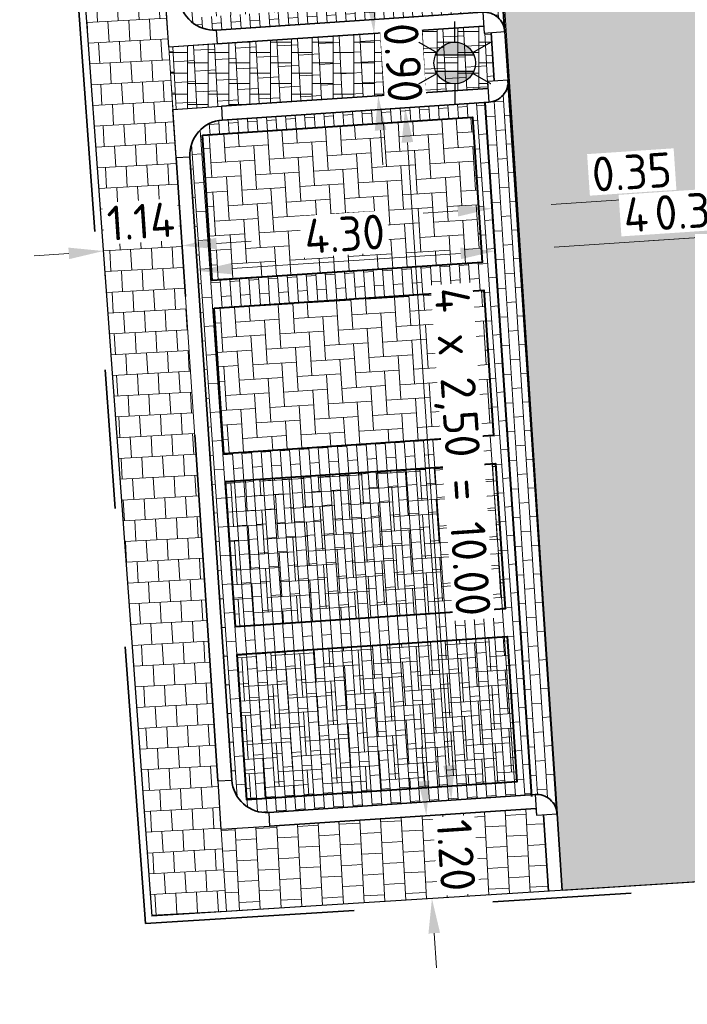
# Model space of a CAD drawing. Header units: metres. Extents: x 162305 to 163132, y 502542 to 502928.
# Tile 11 of 222: x 162444 to 162453, y 502603 to 502618. Entities that reach past the tile are written whole.
import ezdxf
from ezdxf.enums import TextEntityAlignment as Align

# ---------------------------------------------------------------- set-up
doc = ezdxf.new("R2010")
doc.units = ezdxf.units.M
doc.linetypes.add('VH-OPSLUITBAND-SO', pattern=[10, 4, -2, 2, -2])
doc.linetypes.add('VH-TROTTOIRBAND-SO', pattern=[15, 5, -2, 2, -2, 2, -2])
for name, color, linetype, lineweight, true_color in [('B-WE-OV-LICHTMAST-S-200', 190, 'Continuous', 18, 0x7f00ff), ('N-BH-VH-VERHARDING_BETONSTRAATSTEEN-Matje', 253, 'Continuous', 13, 0x828282), ('N-BH-VH-VERHARDING_TEGEL-Grijs', 253, 'Continuous', 13, 0x828282), ('N-WE-OV-LICHTMAST-S-200', 190, 'Continuous', 25, 0x7f00ff), ('N-WE-VH-GOOT_BSS-G', 5, 'Continuous', 35, 0x0000ff), ('N-WE-VH-KANTOPSLUITING_OPSLUITBAND_100X200-G', 150, 'VH-OPSLUITBAND-SO', 35, 0x007fff), ('N-WE-VH-KANTOPSLUITING_TROTTOIRBAND_180X200-G', 6, 'VH-TROTTOIRBAND-SO', 35, 0xff00ff), ('N01-WE-VH-OPENVERHARDING_BETONSTRAATSTEEN-A', 32, 'Continuous', 18, 0xbd5e00)]:
    doc.layers.add(name, color=color, linetype=linetype, lineweight=lineweight, true_color=true_color)
for name, color, linetype, lineweight in [('N-BH-VH-MATERIAALGRENS-G', 7, 'Continuous', 40), ('N-WB-BANDEN-VOORKANTBAND', 2, 'Continuous', 30), ('N-WE-GR-GRAS-A-200', 62, 'Continuous', 18), ('N-WE-VH-KANTOPSLUITING_VOORKANTBAND-G', 50, 'Continuous', 35), ('N-WE-VH-OPENVERHARDING_BETONSTRAATSTEEN-A', 92, 'Continuous', 18), ('N-WE-VH-OPENVERHARDING_TEGEL-A', 92, 'Continuous', 18), ('NW-HOEKELEMENT PARKEERPLAATS', 2, 'Continuous', 30), ('X-XX-AL-M', 7, 'Continuous', 18)]:
    doc.layers.add(name, color=color, linetype=linetype, lineweight=lineweight)
doc.layers.add('X-XX-AL-HULPLIJN 01-G', color=1, linetype='Continuous', lineweight=18, true_color=0xff0000, plot=False)
doc.styles.add('NLCS-ISO', font='NLCS-ISO.ttf')
doc.styles.add('NLCS-ISO-M200-T25', font='NLCS-ISO.ttf', dxfattribs={"height": 0.5})
doc.dimstyles.new('NLCS-M200-T25-PIJL_L2_H2', dxfattribs={"dimscale": 0.2, "dimtxt": 2.5, "dimasz": 2.5, "dimexe": 2, "dimexo": 2, "dimgap": 0.7, "dimtad": 1, "dimzin": 0, "dimdsep": 46, "dimtxsty": 'NLCS-ISO-M200-T25', "dimcen": 0, "dimdle": 2, "dimclrd": 256, "dimclre": 256, "dimclrt": 256, "dimazin": 0, "dimtfac": 1, "dimtdec": 3, "dimtofl": 0, "dimtmove": 0, "dimatfit": 3, "dimfxl": 2, "dimfxlon": 1, "dimtfillclr": 256, "dimtolj": 1, "dimtzin": 0, "dimlwd": -1, "dimlwe": -1, "dimarcsym": 0})
pattern_1 = [(3.03605687, (0, 0), (0.29163426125, 0.165678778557), [0.3, -0.3]), (93.03605687, (0, 0), (-0.29957892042, -0.01588931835), [])]
pattern_2 = [(184, (0, 0), (-0.39855192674, -0.23537493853), [0.138, -0.138]), (274, (0, 0), (0.137663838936, 0.009626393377), [])]

# ---------------------------------------------------------------- blocks, each defined once
blk = doc.blocks.new('*D103')
at = {"layer": 'X-XX-AL-M', "transparency": 16777216}
for p, q in [((162448.659, 502617.923), (162448.625, 502618.422)), ((162448.692, 502617.424), (162448.293, 502617.398)), ((162448.809, 502616.53), (162448.353, 502616.5)), ((162448.786, 502616.028), (162448.819, 502615.529))]:
    blk.add_line(p, q, dxfattribs=at)
for points in [[(162448.742, 502617.929), (162448.576, 502617.918), (162448.692, 502617.424)], [(162448.869, 502616.033), (162448.702, 502616.022), (162448.752, 502616.526)]]:
    blk.add_solid(points, dxfattribs=at)
at = {"layer": 'X-XX-AL-M', "transparency": 16777216, "insert": (162449.111, 502617.001), "char_height": 0.5, "attachment_point": 5, "rotation": 273.8267, "style": 'NLCS-ISO-M200-T25', "bg_fill": 3, "box_fill_scale": 1.1, "bg_fill_color": 256, "bg_fill_true_color": 13158600, "bg_fill_transparency": 0}
blk.add_mtext('\\A1;0.90', dxfattribs=at)
at = {"layer": 'Defpoints', "color": 0, "transparency": 16777216}
for p in [(162448.839, 502617.434), (162448.752, 502616.526), (162449.208, 502616.557)]:
    blk.add_point(p, dxfattribs=at)
blk = doc.blocks.new('*D104')
at = {"layer": 'Defpoints', "color": 0, "transparency": 16777216}
for p in [(162449.14, 502616.352), (162449.763, 502606.371), (162449.807, 502606.374)]:
    blk.add_point(p, dxfattribs=at)
at = {"layer": 'X-XX-AL-M', "transparency": 16777216}
for p, q in [((162449.14, 502616.352), (162448.74, 502616.325)), ((162449.173, 502615.853), (162449.774, 502606.873)), ((162449.807, 502606.374), (162450.206, 502606.401))]:
    blk.add_line(p, q, dxfattribs=at)
for points in [[(162449.256, 502615.859), (162449.09, 502615.847), (162449.14, 502616.352)], [(162449.857, 502606.879), (162449.69, 502606.868), (162449.807, 502606.374)]]:
    blk.add_solid(points, dxfattribs=at)
at = {"layer": 'X-XX-AL-M', "transparency": 16777216, "insert": (162449.912, 502611.392), "char_height": 0.5, "attachment_point": 5, "rotation": 273.8267, "style": 'NLCS-ISO-M200-T25', "bg_fill": 3, "box_fill_scale": 1.1, "bg_fill_color": 256, "bg_fill_true_color": 13158600, "bg_fill_transparency": 0}
blk.add_mtext('\\A1;4 x 2,50 = 10.00', dxfattribs=at)
blk = doc.blocks.new('*D105')
at = {"layer": 'Defpoints', "color": 0, "transparency": 16777216}
for p in [(162449.282, 502606.139), (162449.446, 502606.15), (162449.391, 502604.946)]:
    blk.add_point(p, dxfattribs=at)
at = {"layer": 'X-XX-AL-M', "transparency": 16777216}
for p, q in [((162449.413, 502606.649), (162449.38, 502607.147)), ((162449.446, 502606.15), (162449.845, 502606.176)), ((162449.526, 502604.955), (162449.925, 502604.982)), ((162449.56, 502604.456), (162449.593, 502603.957))]:
    blk.add_line(p, q, dxfattribs=at)
for points in [[(162449.496, 502606.654), (162449.33, 502606.643), (162449.446, 502606.15)], [(162449.643, 502604.462), (162449.476, 502604.45), (162449.526, 502604.955)]]:
    blk.add_solid(points, dxfattribs=at)
at = {"layer": 'X-XX-AL-M', "transparency": 16777216, "insert": (162449.875, 502605.578), "char_height": 0.5, "attachment_point": 5, "rotation": 273.8267, "style": 'NLCS-ISO-M200-T25', "bg_fill": 3, "box_fill_scale": 1.1, "bg_fill_color": 256, "bg_fill_true_color": 13158600, "bg_fill_transparency": 0}
blk.add_mtext('\\A1;1.20', dxfattribs=at)
blk = doc.blocks.new('*D106')
at = {"layer": 'Defpoints', "color": 0, "transparency": 16777216}
for p in [(162450.439, 502614.288), (162446.148, 502614.001), (162446.161, 502613.808)]:
    blk.add_point(p, dxfattribs=at)
at = {"layer": 'X-XX-AL-M', "transparency": 16777216}
for p, q in [((162450.439, 502614.288), (162450.412, 502614.687)), ((162446.148, 502614.001), (162446.122, 502614.4)), ((162449.94, 502614.254), (162446.647, 502614.034))]:
    blk.add_line(p, q, dxfattribs=at)
for points in [[(162449.934, 502614.338), (162449.945, 502614.171), (162450.439, 502614.288)], [(162446.642, 502614.117), (162446.653, 502613.951), (162446.148, 502614.001)]]:
    blk.add_solid(points, dxfattribs=at)
at = {"layer": 'X-XX-AL-M', "transparency": 16777216, "insert": (162448.267, 502614.533), "char_height": 0.5, "attachment_point": 5, "rotation": 3.8267, "style": 'NLCS-ISO-M200-T25', "bg_fill": 3, "box_fill_scale": 1.1, "bg_fill_color": 256, "bg_fill_true_color": 13158600, "bg_fill_transparency": 0}
blk.add_mtext('\\A1;4.30', dxfattribs=at)
blk = doc.blocks.new('*D107')
at = {"layer": 'Defpoints', "color": 0, "transparency": 16777216}
for p in [(162450.747, 502614.925), (162450.747, 502614.925), (162450.416, 502614.622)]:
    blk.add_point(p, dxfattribs=at)
at = {"layer": 'X-XX-AL-M', "transparency": 16777216}
for p, q in [((162450.398, 502614.902), (162450.371, 502615.301)), ((162450.747, 502614.925), (162450.72, 502615.325)), ((162451.246, 502614.959), (162453.122, 502615.084)), ((162449.899, 502614.869), (162449.4, 502614.835))]:
    blk.add_line(p, q, dxfattribs=at)
for points in [[(162449.893, 502614.952), (162449.904, 502614.786), (162450.398, 502614.902)], [(162451.24, 502615.042), (162451.251, 502614.876), (162450.747, 502614.925)]]:
    blk.add_solid(points, dxfattribs=at)
at = {"layer": 'X-XX-AL-M', "transparency": 16777216, "insert": (162452.407, 502615.427), "char_height": 0.5, "attachment_point": 5, "rotation": 3.8267, "style": 'NLCS-ISO-M200-T25', "bg_fill": 3, "box_fill_scale": 1.1, "bg_fill_color": 256, "bg_fill_true_color": 13158600, "bg_fill_transparency": 0}
blk.add_mtext('\\A1;0.35', dxfattribs=at)
blk = doc.blocks.new('*D108')
at = {"layer": 'Defpoints', "color": 0, "transparency": 16777216}
for p in [(162455.031, 502614.431), (162450.788, 502614.31), (162450.797, 502614.182)]:
    blk.add_point(p, dxfattribs=at)
at = {"layer": 'X-XX-AL-M', "transparency": 16777216}
for p, q in [((162455.02, 502614.593), (162454.993, 502614.992)), ((162450.788, 502614.31), (162450.761, 502614.709)), ((162454.521, 502614.56), (162451.287, 502614.343))]:
    blk.add_line(p, q, dxfattribs=at)
for points in [[(162454.515, 502614.643), (162454.527, 502614.476), (162455.02, 502614.593)], [(162451.281, 502614.426), (162451.292, 502614.26), (162450.788, 502614.31)]]:
    blk.add_solid(points, dxfattribs=at)
at = {"layer": 'X-XX-AL-M', "transparency": 16777216, "insert": (162452.878, 502614.841), "char_height": 0.5, "attachment_point": 5, "rotation": 3.8267, "style": 'NLCS-ISO-M200-T25', "bg_fill": 3, "box_fill_scale": 1.1, "bg_fill_color": 256, "bg_fill_true_color": 13158600, "bg_fill_transparency": 0}
blk.add_mtext('\\A1;4.24', dxfattribs=at)
blk = doc.blocks.new('*D109')
at = {"layer": 'Defpoints', "color": 0, "transparency": 16777216}
for p in [(162455.342, 502615.053), (162454.993, 502615.034), (162455.022, 502614.593)]:
    blk.add_point(p, dxfattribs=at)
at = {"layer": 'X-XX-AL-M', "transparency": 16777216}
for p, q in [((162455.02, 502614.635), (162455.049, 502614.194)), ((162455.369, 502614.654), (162455.398, 502614.218)), ((162455.87, 502614.65), (162456.369, 502614.683)), ((162454.523, 502614.56), (162452.648, 502614.434))]:
    blk.add_line(p, q, dxfattribs=at)
for points in [[(162454.518, 502614.643), (162454.529, 502614.477), (162455.022, 502614.593)], [(162455.865, 502614.733), (162455.876, 502614.567), (162455.372, 502614.617)]]:
    blk.add_solid(points, dxfattribs=at)
at = {"layer": 'X-XX-AL-M', "transparency": 16777216, "insert": (162453.31, 502614.87), "char_height": 0.5, "attachment_point": 5, "rotation": 3.8267, "style": 'NLCS-ISO-M200-T25', "bg_fill": 3, "box_fill_scale": 1.1, "bg_fill_color": 256, "bg_fill_true_color": 13158600, "bg_fill_transparency": 0}
blk.add_mtext('\\A1;0.35', dxfattribs=at)
blk = doc.blocks.new('*D111')
at = {"layer": 'Defpoints', "color": 0, "transparency": 16777216}
blk.add_point((162444.789, 502614.288), dxfattribs=at)
at = {"layer": 'X-XX-AL-M', "transparency": 16777216}
for p, q in [((162445.924, 502614.364), (162445.897, 502614.763)), ((162446.422, 502614.397), (162446.921, 502614.43)), ((162444.29, 502614.254), (162443.791, 502614.221)), ((162444.789, 502614.288), (162444.816, 502613.889))]:
    blk.add_line(p, q, dxfattribs=at)
for points in [[(162446.417, 502614.48), (162446.428, 502614.314), (162445.924, 502614.364)], [(162444.285, 502614.337), (162444.296, 502614.171), (162444.789, 502614.288)]]:
    blk.add_solid(points, dxfattribs=at)
at = {"layer": 'X-XX-AL-M', "transparency": 16777216, "insert": (162445.33, 502614.715), "char_height": 0.5, "attachment_point": 5, "rotation": 3.8267, "style": 'NLCS-ISO-M200-T25', "bg_fill": 3, "box_fill_scale": 1.1, "bg_fill_color": 256, "bg_fill_true_color": 13158600, "bg_fill_transparency": 0}
blk.add_mtext('\\A1;1.14', dxfattribs=at)
at = {"layer": 'Defpoints', "color": 0, "transparency": 16777216}
for p in [(162444.787, 502614.325), (162445.926, 502614.333)]:
    blk.add_point(p, dxfattribs=at)
blk = doc.blocks.new('B-SOV-LICHTMAST-SO')
for p, q in [((0, 1.5), (0, 3)), ((-1.299, 0.75), (-2.598, 1.5)), ((1.299, 0.75), (2.598, 1.5)), ((-1.299, -0.75), (-2.598, -1.5)), ((1.299, -0.75), (2.598, -1.5)), ((0, -1.5), (0, -3))]:
    blk.add_line(p, q)
at = {"flags": 128}
for points in [[(-1.378, 0.593), (1.378, 0.593)], [(-1.378, -0.593), (1.378, -0.593)]]:
    blk.add_lwpolyline(points, dxfattribs=at)
blk.add_circle((0, 0), 1.5)
at = {"style": 'NLCS-ISO'}
blk.add_attdef('TYPE', text='', height=1.8, dxfattribs=at).set_placement((0, 3), align=Align.BOTTOM_CENTER)
blk = doc.blocks.new('SOV-LICHTMAST-SO')
h = blk.add_hatch(color=256)
h.paths.add_polyline_path([(1.378, 0.593, 0.658505), (-1.378, 0.593)])
h.paths.add_polyline_path([(-1.378, -0.593, 0.658505), (1.378, -0.593)])
at = {"flags": 128}
for points in [[(0, 1.5), (0, 3)], [(-2.598, 1.5), (-1.299, 0.75)], [(1.299, 0.75), (2.598, 1.5)], [(-1.378, 0.593), (1.378, 0.593)], [(-1.378, -0.593), (1.378, -0.593)], [(-2.598, -1.5), (-1.299, -0.75)], [(2.598, -1.5), (1.299, -0.75)], [(0, -1.5), (0, -3)]]:
    blk.add_lwpolyline(points, dxfattribs=at)
blk.add_circle((0, 0), 1.5)
at = {"style": 'NLCS-ISO'}
blk.add_attdef('TYPE', text='', height=1.8, dxfattribs=at).set_placement((0, 3), align=Align.BOTTOM_CENTER)

msp = doc.modelspace()

# ---------------------------------------------------------------- hatches: boundary and pattern name
at = {"layer": 'N-WE-GR-GRAS-A-200'}
h = msp.add_hatch(dxfattribs=at)
h.set_pattern_fill('AGR-GRAS_02-SO', color=256, scale=0.2, style=0, pattern_type=2)
h.set_pattern_definition([(0, (0, 0), (2, 2), [0.5, -1.5]), (0, (1.1, 1.2), (2, 2), [0.5, -1.5]), (90, (0.2, 0.7), (-2, 2), [0.5, -1.5]), (90, (1, 1.4), (-2, 2), [0.5, -1.5]), (45, (0.4, 1.4), (0, 2), [0.5, -2.328427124]), (135, (1.1, 0), (-2, 0), [0.5, -2.328427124]), (26.5650512, (0.5, 0.6), (2, 8e-10), [0.5, -3.972135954]), (26.5650512, (1.4, 1.6), (2, 8e-10), [0.5, -3.972135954]), (63.43494882, (1.4, 0), (1e-10, 2), [0.5, -3.972135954]), (63.43494882, (0.5, 0.9), (1e-10, 2), [0.5, -3.972135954]), (63.43494882, (1.2, 0.4), (1e-10, 2), [0.5, -3.972135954]), (116.5650512, (0, 1.1), (-8e-10, 2), [0.5, -3.972135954]), (153.43494882, (0.4, 0.3), (-2, 1e-10), [0.5, -3.972135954])])
h.paths.add_polyline_path([(162421.517, 502819.726), (162435.034, 502820.576), (162435.169, 502820.432), (162435.343, 502820.275), (162435.553, 502820.121), (162435.897, 502819.944), (162436.228, 502819.841), (162436.649, 502819.789), (162442.014, 502820.095), (162442.181, 502820.21), (162442.325, 502817.953), (162445.008, 502818.123), (162446.244, 502817.251), (162443.192, 502817.061), (162443.511, 502811.925), (162442.505, 502811.858), (162442.17, 502817.226), (162424.634, 502816.13), (162424.643, 502815.982), (162424.967, 502810.771), (162422.081, 502810.59)])
edge = h.paths.add_edge_path(flags=16)
edge.add_ellipse((162362.043, 502852.57), major_axis=(-0.0024, 0.0374), ratio=0.999228, start_angle=0, end_angle=360, ccw=False)
edge = h.paths.add_edge_path(flags=16)
edge.add_ellipse((162362.585, 502843.074), major_axis=(-0.0024, 0.0374), ratio=0.999228, start_angle=0, end_angle=360, ccw=False)
edge = h.paths.add_edge_path(flags=16)
edge.add_ellipse((162361.375, 502862.47), major_axis=(-0.0024, 0.0374), ratio=0.999228, start_angle=0, end_angle=360, ccw=False)
h.paths.add_polyline_path([(162362.219, 502859.55), (162362.319, 502859.557), (162363.515, 502840.078), (162363.415, 502840.072), (162363.443, 502839.623), (162363.543, 502839.629), (162363.629, 502838.217), (162362.822, 502838.159), (162362.786, 502838.484), (162362.788, 502838.484), (162362.758, 502838.774), (162362.163, 502845.491), (162360.898, 502866.676), (162361.878, 502866.739), (162362.291, 502860.006), (162362.191, 502860)])
h.paths.add_polyline_path([(162370.36, 502859.13), (162370.182, 502861.923), (162370.463, 502861.92), (162370.486, 502861.402), (162370.779, 502861.415), (162370.814, 502860.896), (162371.337, 502860.935), (162371.387, 502859.961), (162371.777, 502859.979), (162371.78, 502859.223)])
edge = h.paths.add_edge_path(flags=16)
edge.add_ellipse((162389.544, 502924.307), major_axis=(-0.0024, 0.0375), ratio=0.999228, start_angle=0, end_angle=360, ccw=False)
edge = h.paths.add_edge_path(flags=16)
edge.add_ellipse((162379.964, 502923.711), major_axis=(-0.0024, 0.0375), ratio=0.999228, start_angle=0, end_angle=360, ccw=False)
h.paths.add_polyline_path([(162371.042, 502923.041), (162371.029, 502923.547), (162371.022, 502923.655), (162398.112, 502925.305), (162398.145, 502924.764)])
edge = h.paths.add_edge_path(flags=16)
edge.add_ellipse((162472.361, 502871.473), major_axis=(-0.0024, 0.0375), ratio=0.999228, start_angle=0, end_angle=360, ccw=False)
edge = h.paths.add_edge_path(flags=16)
edge.add_ellipse((162472.286, 502872.403), major_axis=(-0.0024, 0.0375), ratio=0.999228, start_angle=0, end_angle=360, ccw=False)
edge = h.paths.add_edge_path(flags=16)
edge.add_ellipse((162481.311, 502872.974), major_axis=(-0.0024, 0.0375), ratio=0.999228, start_angle=0, end_angle=360, ccw=False)
edge = h.paths.add_edge_path(flags=16)
edge.add_ellipse((162481.4, 502872.078), major_axis=(-0.0024, 0.0375), ratio=0.999228, start_angle=0, end_angle=360, ccw=False)
edge = h.paths.add_edge_path(flags=16)
edge.add_ellipse((162491.481, 502873.637), major_axis=(-0.0024, 0.0375), ratio=0.999228, start_angle=0, end_angle=360, ccw=False)
edge = h.paths.add_edge_path()
edge.add_line((162491.614, 502871.718), (162490.496, 502871.657))
edge.add_line((162490.496, 502871.657), (162490.491, 502871.77))
edge.add_line((162490.491, 502871.77), (162478.157, 502870.992))
edge.add_line((162478.157, 502870.992), (162470.974, 502870.605))
edge.add_line((162470.974, 502870.605), (162470.856, 502872.5))
edge.add_line((162470.856, 502872.5), (162485.627, 502873.415))
edge.add_line((162485.627, 502873.415), (162493.227, 502873.874))
edge.add_line((162493.227, 502873.874), (162492.846, 502880.392))
edge.add_line((162492.846, 502880.392), (162493.987, 502880.465))
edge.add_line((162493.987, 502880.465), (162494.519, 502871.874))
edge.add_line((162494.519, 502871.874), (162491.646, 502871.719))
edge.add_ellipse((162491.628, 502871.752), major_axis=(-0.0024, 0.0375), ratio=0.999228, start_angle=204.2611, end_angle=514.6215)
h.paths.add_polyline_path([(162503.076, 502855.443), (162503.175, 502855.449), (162503.182, 502855.349), (162507.723, 502855.63), (162508.325, 502845.898), (162508.826, 502845.929), (162509.922, 502845.996), (162508.48, 502869.305), (162502.561, 502868.939), (162502.362, 502868.295), (162502.373, 502866.891)])
h.paths.add_polyline_path([(162538.734, 502870.453), (162538.737, 502870.459), (162538.743, 502870.478), (162538.747, 502870.497), (162538.75, 502870.516), (162538.751, 502870.535), (162538.75, 502870.553), (162538.747, 502870.572), (162538.743, 502870.591), (162538.737, 502870.611), (162538.729, 502870.629), (162538.722, 502870.641), (162538.703, 502870.938), (162537.951, 502870.89), (162537.968, 502870.619), (162537.965, 502870.611), (162537.958, 502870.591), (162537.954, 502870.572), (162537.952, 502870.553), (162537.951, 502870.535), (162537.952, 502870.516), (162537.954, 502870.497), (162537.958, 502870.478), (162537.965, 502870.459), (162537.973, 502870.44), (162537.98, 502870.426), (162537.999, 502870.138), (162538.751, 502870.186)], flags=16)
edge = h.paths.add_edge_path(flags=16)
edge.add_ellipse((162531.906, 502869.982), major_axis=(-0.25, 0), ratio=1, start_angle=-146.5113, end_angle=206.759, ccw=False)
edge.add_line((162532.115, 502870.12), (162532.13, 502870.095))
edge = h.paths.add_edge_path(flags=16)
edge.add_ellipse((162511.919, 502869.277), major_axis=(-0.0024, 0.0375), ratio=0.999228, start_angle=0, end_angle=360, ccw=False)
edge = h.paths.add_edge_path(flags=16)
edge.add_ellipse((162522.497, 502868.462), major_axis=(-0.0024, 0.0375), ratio=0.999228, start_angle=0, end_angle=360, ccw=False)
edge = h.paths.add_edge_path(flags=16)
edge.add_ellipse((162522.447, 502869.89), major_axis=(-0.0024, 0.0375), ratio=0.999228, start_angle=0, end_angle=360, ccw=False)
edge = h.paths.add_edge_path(flags=16)
edge.add_ellipse((162532.379, 502869.057), major_axis=(-0.0024, 0.0375), ratio=0.999228, start_angle=0, end_angle=360, ccw=False)
edge = h.paths.add_edge_path()
edge.add_line((162511.902, 502867.747), (162510.21, 502867.645))
edge.add_line((162510.21, 502867.645), (162510.109, 502869.306))
edge.add_line((162510.109, 502869.306), (162538.74, 502871.078))
edge.add_line((162538.74, 502871.078), (162538.844, 502869.377))
edge.add_line((162538.844, 502869.377), (162511.943, 502867.75))
edge.add_ellipse((162511.92, 502867.78), major_axis=(-0.0024, 0.0375), ratio=0.999228, start_angle=212.8954, end_angle=506.7392)
edge = h.paths.add_edge_path(flags=16)
edge.add_ellipse((162554.017, 502704.407), major_axis=(-0.25, 0), ratio=1, start_angle=-19.7806, end_angle=333.4897, ccw=False)
edge.add_line((162553.781, 502704.492), (162553.793, 502704.519))
edge = h.paths.add_edge_path()
edge.add_ellipse((162551.443, 502714.761), major_axis=(-0.579, 0), ratio=1, start_angle=88.3276, end_angle=98.4248)
edge.add_line((162551.528, 502714.188), (162556.303, 502714.513))
edge.add_line((162556.303, 502714.513), (162556.577, 502710.125))
edge.add_line((162556.577, 502710.125), (162556.776, 502710.137))
edge.add_line((162556.776, 502710.137), (162556.846, 502709.236))
edge.add_line((162556.846, 502709.236), (162552.732, 502708.974))
edge.add_line((162552.732, 502708.974), (162552.986, 502704.982))
edge.add_line((162552.986, 502704.982), (162557.154, 502705.248))
edge.add_line((162557.154, 502705.248), (162557.171, 502705.029))
edge.add_line((162557.171, 502705.029), (162577.095, 502706.273))
edge.add_line((162577.095, 502706.273), (162577.219, 502706.826))
edge.add_line((162577.219, 502706.826), (162577.305, 502705.378))
edge.add_line((162577.305, 502705.378), (162549.792, 502703.693))
edge.add_line((162549.792, 502703.693), (162549.16, 502713.814))
edge.add_line((162549.16, 502713.814), (162549.362, 502713.826))
edge.add_line((162549.362, 502713.826), (162549.356, 502713.926))
edge.add_line((162549.356, 502713.926), (162550.264, 502713.982))
edge.add_ellipse((162550.22, 502714.681), major_axis=(-0.7, 0), ratio=1, start_angle=93.5531, end_angle=128.9932)
edge.add_line((162550.661, 502714.137), (162551.426, 502714.182))
edge = h.paths.add_edge_path(flags=16)
edge.add_ellipse((162508.182, 502708.963), major_axis=(-0.0024, 0.0375), ratio=0.999228, start_angle=0, end_angle=360, ccw=False)
edge = h.paths.add_edge_path(flags=16)
edge.add_ellipse((162498.418, 502708.139), major_axis=(-0.0024, 0.0375), ratio=0.999228, start_angle=0, end_angle=360, ccw=False)
edge = h.paths.add_edge_path(flags=16)
edge.add_ellipse((162487.929, 502707.676), major_axis=(-0.0024, 0.0375), ratio=0.999228, start_angle=0, end_angle=360, ccw=False)
edge = h.paths.add_edge_path(flags=16)
edge.add_ellipse((162478.214, 502707.105), major_axis=(-0.0024, 0.0375), ratio=0.999228, start_angle=0, end_angle=360, ccw=False)
h.paths.add_polyline_path([(162476.685, 502707.087), (162505.879, 502708.912), (162539.79, 502710.978), (162539.851, 502709.987), (162476.746, 502706.099)])
edge = h.paths.add_edge_path(flags=16)
edge.add_ellipse((162395.834, 502721.362), major_axis=(-0.0024, 0.0374), ratio=0.999228, start_angle=0, end_angle=360, ccw=False)
edge = h.paths.add_edge_path(flags=16)
edge.add_ellipse((162396.47, 502711.185), major_axis=(-0.0024, 0.0374), ratio=0.999228, start_angle=0, end_angle=360, ccw=False)
edge = h.paths.add_edge_path()
edge.add_line((162395.383, 502731.715), (162396.765, 502708.907))
edge.add_line((162396.765, 502708.907), (162397.036, 502704.3))
edge.add_line((162397.036, 502704.3), (162396.295, 502704.256))
edge.add_line((162396.295, 502704.256), (162395.798, 502704.697))
edge.add_line((162395.798, 502704.697), (162394.018, 502733.935))
edge.add_line((162394.018, 502733.935), (162394.9, 502734.934))
edge.add_line((162394.9, 502734.934), (162395.187, 502734.952))
edge.add_line((162395.187, 502734.952), (162395.379, 502731.782))
edge.add_ellipse((162395.364, 502731.747), major_axis=(-0.0024, 0.0374), ratio=0.999228, start_angle=333.5251, end_angle=566.1217)
edge = h.paths.add_edge_path(flags=16)
edge.add_ellipse((162599.331, 502707.364), major_axis=(-0.0024, 0.0375), ratio=0.999228, start_angle=0, end_angle=360, ccw=False)
edge = h.paths.add_edge_path(flags=16)
edge.add_ellipse((162589.565, 502706.823), major_axis=(-0.0024, 0.0375), ratio=0.999228, start_angle=0, end_angle=360, ccw=False)
edge = h.paths.add_edge_path()
edge.add_ellipse((162583.961, 502706.24), major_axis=(-0.25, 0), ratio=1, start_angle=93.4892, end_angle=273.4892)
edge.add_line((162583.945, 502706.489), (162583.943, 502706.535))
edge.add_line((162583.943, 502706.535), (162608.977, 502708.062))
edge.add_line((162608.977, 502708.062), (162609.022, 502707.322))
edge.add_line((162609.022, 502707.322), (162583.988, 502705.788))
edge.add_line((162583.988, 502705.788), (162583.976, 502705.99))
edge = h.paths.add_edge_path(flags=16)
edge.add_ellipse((162616.144, 502666.519), major_axis=(-0.0024, 0.0374), ratio=0.999228, start_angle=0, end_angle=360, ccw=False)
edge = h.paths.add_edge_path(flags=16)
edge.add_ellipse((162615.418, 502676.401), major_axis=(-0.0024, 0.0374), ratio=0.999228, start_angle=0, end_angle=360, ccw=False)
edge = h.paths.add_edge_path()
edge.add_ellipse((162615.429, 502664.807), major_axis=(-0.25, 0), ratio=1, start_angle=33.4892, end_angle=333.4892)
edge.add_line((162615.205, 502664.919), (162615.153, 502664.945))
edge.add_line((162615.153, 502664.945), (162613.958, 502684.042))
edge.add_line((162613.958, 502684.042), (162615.141, 502684.116))
edge.add_line((162615.141, 502684.116), (162615.159, 502683.799))
edge.add_line((162615.159, 502683.799), (162616.307, 502665.548))
edge.add_line((162616.307, 502665.548), (162616.303, 502665.534))
edge.add_line((162616.303, 502665.534), (162616.301, 502665.515))
edge.add_line((162616.301, 502665.515), (162616.3, 502665.496))
edge.add_line((162616.3, 502665.496), (162616.301, 502665.477))
edge.add_line((162616.301, 502665.477), (162616.303, 502665.458))
edge.add_line((162616.303, 502665.458), (162616.308, 502665.439))
edge.add_line((162616.308, 502665.439), (162616.314, 502665.42))
edge.add_line((162616.314, 502665.42), (162616.315, 502665.418))
edge.add_line((162616.315, 502665.418), (162616.722, 502658.942))
edge.add_line((162616.722, 502658.942), (162615.533, 502658.854))
edge.add_line((162615.533, 502658.854), (162615.172, 502664.637))
edge.add_line((162615.172, 502664.637), (162615.22, 502664.669))
h.paths.add_polyline_path([(162613.807, 502655.383), (162613.598, 502658.712), (162613.638, 502658.715), (162613.934, 502653.992), (162582.144, 502652.018), (162582.063, 502653.317)])
h.paths.add_polyline_path([(162630.424, 502647.556), (162630.699, 502642.626), (162628.4, 502642.494), (162627.777, 502642.458), (162627.786, 502642.278), (162603.433, 502640.765), (162603.114, 502645.897), (162602.077, 502645.841), (162602.105, 502645.392), (162602.141, 502645.394), (162602.467, 502640.049), (162633.855, 502641.963), (162634.145, 502641.982), (162633.881, 502644.367), (162633.717, 502645), (162633.378, 502645.727), (162632.876, 502646.364), (162632.286, 502646.854), (162631.624, 502647.211)])
edge = h.paths.add_edge_path(flags=16)
edge.add_ellipse((162567.845, 502652.2), major_axis=(-0.0024, 0.0375), ratio=0.999228, start_angle=0, end_angle=360, ccw=False)
edge = h.paths.add_edge_path()
edge.add_line((162548.046, 502650.768), (162548.03, 502651.015))
edge.add_line((162548.03, 502651.015), (162549.486, 502651.109))
edge.add_line((162549.486, 502651.109), (162549.486, 502650.517))
edge.add_line((162549.486, 502650.517), (162550.286, 502650.517))
edge.add_line((162550.286, 502650.517), (162550.286, 502651.16))
edge.add_line((162550.286, 502651.16), (162558.56, 502651.693))
edge.add_ellipse((162558.587, 502651.719), major_axis=(-0.0024, 0.0375), ratio=0.999228, start_angle=129.7834, end_angle=230.2968)
edge.add_line((162558.617, 502651.697), (162573.877, 502652.68))
edge.add_line((162573.877, 502652.68), (162573.944, 502651.609))
edge.add_line((162573.944, 502651.609), (162548.093, 502650.004))
edge.add_line((162548.093, 502650.004), (162548.05, 502650.705))
edge.add_ellipse((162548.028, 502650.735), major_axis=(-0.0024, 0.0375), ratio=0.999228, start_angle=211.6727, end_angle=328.1784)
edge = h.paths.add_edge_path(flags=16)
edge.add_ellipse((162430.665, 502659.865), major_axis=(-0.0024, 0.0375), ratio=0.999228, start_angle=0, end_angle=360, ccw=False)
edge = h.paths.add_edge_path(flags=16)
edge.add_ellipse((162420.419, 502659.642), major_axis=(-0.0024, 0.0375), ratio=0.999228, start_angle=0, end_angle=360, ccw=False)
edge = h.paths.add_edge_path(flags=16)
edge.add_ellipse((162411.256, 502659.155), major_axis=(-0.0024, 0.0375), ratio=0.999228, start_angle=0, end_angle=360, ccw=False)
h.paths.add_polyline_path([(162435.507, 502661.043), (162435.323, 502659.857), (162409.633, 502658.262), (162409.562, 502659.421), (162417.311, 502659.909), (162417.311, 502659.564), (162418.111, 502659.564), (162418.111, 502659.962)])
edge = h.paths.add_edge_path()
edge.add_arc((162406.536, 502665.135), 0.25, 314.1361, 386.759)
edge.add_line((162406.759, 502665.248), (162406.744, 502665.273))
edge.add_arc((162406.536, 502665.135), 0.25, 33.4892, 53.1521)
edge.add_line((162406.686, 502665.335), (162405.617, 502682.119))
edge.add_line((162405.617, 502682.119), (162404.587, 502699.361))
edge.add_line((162404.587, 502699.361), (162405.114, 502699.394))
edge.add_line((162405.114, 502699.394), (162407.566, 502659.298))
edge.add_line((162407.566, 502659.298), (162407.073, 502659.267))
edge.add_line((162407.073, 502659.267), (162407.068, 502659.343))
edge.add_line((162407.068, 502659.343), (162407.062, 502659.43))
edge.add_line((162407.062, 502659.43), (162406.71, 502664.956))
h.paths.add_polyline_path([(162384.175, 502626.989), (162385.046, 502626.592), (162372.825, 502599.014), (162371.335, 502595.495), (162370.722, 502593.495), (162370.394, 502591.743), (162370.27, 502590.819), (162370.22, 502589.04), (162370.38, 502587.03), (162370.565, 502585.909), (162371.415, 502583.295), (162372.193, 502581.707), (162370.908, 502584.33), (162369.966, 502586.806), (162369.747, 502588.04), (162369.616, 502589.543), (162369.609, 502591.028), (162369.765, 502592.585), (162370.157, 502594.429), (162370.745, 502596.215), (162373.739, 502603.155), (162382.073, 502622.389), (162383.982, 502627.016)])
h.paths.add_polyline_path([(162633.546, 502600.513), (162633.828, 502595.971), (162634.923, 502596.039), (162635.361, 502596.088), (162635.807, 502596.254), (162636.127, 502596.481), (162636.395, 502596.782), (162636.609, 502597.185), (162636.68, 502597.521), (162636.692, 502597.852), (162636.458, 502601.632), (162636.458, 502601.69), (162604.902, 502599.753), (162604.852, 502599.75), (162605.149, 502595.651), (162605.325, 502595.091), (162605.529, 502594.771), (162606.031, 502594.327), (162606.489, 502594.101), (162606.98, 502594.014), (162607.398, 502594.03), (162607.379, 502594.329), (162607.479, 502594.335), (162607.197, 502598.877)])
at = {"layer": 'N-WE-VH-OPENVERHARDING_BETONSTRAATSTEEN-A', "true_color": 0x333333}
h = msp.add_hatch(dxfattribs=at)
h.set_pattern_fill('AVH-BSS_DIKFORMAAT_HALFST', color=250, scale=2, angle=3.5924, pattern_type=2)
h.set_pattern_definition([(3.592430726, (0, 0), (0.40021615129, 0.23253393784), [0.138, -0.138]), (93.592430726, (0, 0), (-0.137728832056, -0.008646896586), [])])
h.paths.add_polyline_path([(162450.209, 502617.726), (162450.259, 502617.73, -0.414214), (162450.578, 502617.45), (162449.871, 502628.027, -0.414214), (162449.591, 502627.707), (162449.541, 502627.704)])
h.paths.add_polyline_path([(162450.963, 502606.451), (162451.012, 502606.455, -0.414723), (162451.332, 502606.176), (162450.625, 502616.752, -0.414214), (162450.345, 502616.433), (162450.295, 502616.429)])
h = msp.add_hatch(dxfattribs=at)
h.set_pattern_fill('AVH-BSS_DIKFORMAAT_HALFST', color=250, scale=2, angle=184, pattern_type=2)
h.set_pattern_definition(pattern_2)
h.paths.add_polyline_path([(162445.75, 502627.45, 0.414214), (162445.284, 502626.918), (162445.885, 502617.938, 0.414214), (162446.417, 502617.473), (162450.209, 502617.726), (162449.541, 502627.704)])
h.paths.add_polyline_path([(162449.355, 502627.491), (162449.495, 502625.396), (162445.604, 502625.136), (162445.464, 502627.231)], flags=16)
h.paths.add_polyline_path([(162449.522, 502624.997), (162449.662, 502622.901), (162445.771, 502622.641), (162445.631, 502624.736)], flags=16)
h.paths.add_polyline_path([(162449.689, 502622.502), (162449.829, 502620.407), (162445.938, 502620.147), (162445.798, 502622.242)], flags=16)
h.paths.add_polyline_path([(162449.856, 502620.008), (162449.996, 502617.913), (162446.105, 502617.652), (162445.964, 502619.748)], flags=16)
at = {"layer": 'N-WE-VH-OPENVERHARDING_BETONSTRAATSTEEN-A', "true_color": 0xffffff}
h = msp.add_hatch(dxfattribs=at)
h.set_pattern_fill('AVH-BSS_KEIFORMAAT_ELLEBOOG', scale=2, angle=3.5672, pattern_type=2)
h.set_pattern_definition([(3.56715, (162577.56701, 502836.0389), (0.19652729, 0.22265899), [0.63, -0.21]), (273.56715, (162577.54088, 502836.45809), (0.19652729, 0.22265899), [0.63, -0.21])])
h.paths.add_polyline_path([(162445.964, 502619.748), (162449.856, 502620.008), (162449.996, 502617.913), (162446.105, 502617.652)])
h.paths.add_polyline_path([(162446.719, 502608.473), (162450.61, 502608.733), (162450.75, 502606.638), (162446.859, 502606.377)])
h.paths.add_polyline_path([(162446.552, 502610.967), (162450.443, 502611.227), (162450.583, 502609.132), (162446.692, 502608.872)])
h.paths.add_polyline_path([(162446.385, 502613.462), (162450.276, 502613.722), (162450.416, 502611.627), (162446.525, 502611.366)])
h.paths.add_polyline_path([(162446.218, 502615.956), (162450.109, 502616.216), (162450.249, 502614.121), (162446.358, 502613.861)])
h.paths.add_polyline_path([(162445.798, 502622.242), (162449.689, 502622.502), (162449.829, 502620.407), (162445.938, 502620.147)])
h.paths.add_polyline_path([(162445.631, 502624.736), (162449.522, 502624.997), (162449.662, 502622.901), (162445.771, 502622.641)])
h.paths.add_polyline_path([(162445.464, 502627.231), (162449.355, 502627.491), (162449.495, 502625.396), (162445.604, 502625.136)])
at = {"layer": 'N-WE-VH-OPENVERHARDING_BETONSTRAATSTEEN-A', "true_color": 0x333333}
h = msp.add_hatch(dxfattribs=at)
h.set_pattern_fill('AVH-BSS_DIKFORMAAT_HALFST', color=250, scale=2, angle=184, pattern_type=2)
h.set_pattern_definition(pattern_2)
h.paths.add_polyline_path([(162450.295, 502616.429), (162446.504, 502616.176, 0.414431), (162446.038, 502615.643), (162446.643, 502606.658, 0.414505), (162447.178, 502606.195), (162450.963, 502606.451)])
h.paths.add_polyline_path([(162450.276, 502613.722), (162450.416, 502611.627), (162446.525, 502611.366), (162446.385, 502613.462)], flags=16)
h.paths.add_polyline_path([(162450.109, 502616.216), (162450.249, 502614.121), (162446.358, 502613.861), (162446.218, 502615.956)], flags=16)
at = {"layer": 'N-WE-VH-OPENVERHARDING_TEGEL-A', "true_color": 0x333333}
h = msp.add_hatch(dxfattribs=at)
h.set_pattern_fill('AVH-TEGEL_300X300_HALFST', color=250, angle=273.0855, pattern_type=2)
h.set_pattern_definition([(273.08552769, (0, 0), (0.165930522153, -0.291491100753), [0.3, -0.3]), (3.08552769, (0, 0), (-0.01614797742, 0.29956508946), [])])
h.paths.add_polyline_path([(162445.49, 502604.701), (162443.793, 502627.92), (162445.011, 502628.002), (162446.44, 502606.65), (162446.443, 502606.65), (162446.486, 502605.952), (162446.565, 502604.768)])
h = msp.add_hatch(dxfattribs=at)
h.set_pattern_fill('AVH-TEGEL_300X300_HALFST', color=250, pattern_type=2)
h.set_pattern_definition([(0, (500, 0), (0.3, 0.15), [0.3, -0.3]), (90, (500, 0), (-0.3, 2e-17), [])])
h.paths.add_polyline_path([(162450.325, 502616.732), (162450.332, 502616.632), (162445.792, 502616.328), (162445.732, 502617.226), (162450.272, 502617.53), (162450.279, 502617.43), (162450.378, 502617.437), (162450.425, 502616.739)])
h = msp.add_hatch(dxfattribs=at)
h.set_pattern_fill('AVH-TEGEL_300X300_HALFST', color=250, angle=3.0361, pattern_type=2)
h.set_pattern_definition(pattern_1)
h.paths.add_polyline_path([(162450.325, 502616.732), (162450.332, 502616.632), (162445.792, 502616.328), (162445.732, 502617.226), (162450.272, 502617.53), (162450.279, 502617.43), (162450.378, 502617.437), (162450.425, 502616.739)])
h = msp.add_hatch(dxfattribs=at)
h.set_pattern_fill('AVH-TEGEL_300X300_HALFST', color=250, angle=3.0361, pattern_type=2)
h.set_pattern_definition(pattern_1)
h.paths.add_polyline_path([(162451.033, 502606.156), (162451.133, 502606.162), (162451.206, 502605.06), (162446.565, 502604.768), (162446.486, 502605.952), (162447.185, 502605.995), (162447.185, 502605.998), (162451.026, 502606.255)])
at = {"layer": 'N01-WE-VH-OPENVERHARDING_BETONSTRAATSTEEN-A'}
h = msp.add_hatch(dxfattribs=at)
h.set_pattern_fill('AVH-BSS_LINGEFORMAAT_KEPER', color=256, scale=2, angle=3.5408, pattern_type=2)
h.set_pattern_definition([(48.5408, (162379.96123, 502825.00982), (-0.01397452, 0.22584223), [0.64, -0.32]), (138.5408, (162380.06716, 502825.12972), (0.01397452, -0.22584223), [0.64, -0.32])])
h.paths.add_polyline_path([(162448.799, 502645.064), (162454.289, 502645.409), (162456.801, 502605.412), (162451.406, 502605.072)])
h.paths.add_polyline_path([(162453.62, 502642.48), (162455.778, 502608.109), (162455.429, 502608.088), (162453.271, 502642.458)], flags=16)

# ---------------------------------------------------------------- linework, layer by layer
at = {"layer": 'N-BH-VH-MATERIAALGRENS-G'}
for p, q in [((162450.578, 502617.45), (162449.871, 502628.027)), ((162451.332, 502606.176), (162450.625, 502616.752)), ((162450.965, 502606.427), (162450.295, 502616.429))]:
    msp.add_line(p, q, dxfattribs=at)
at = {"layer": 'N-BH-VH-MATERIAALGRENS-G', "flags": 128}
for points in [[(162446.218, 502615.956), (162450.109, 502616.216), (162450.249, 502614.121), (162446.358, 502613.861), (162446.218, 502615.956)], [(162446.385, 502613.462), (162450.276, 502613.722), (162450.416, 502611.627), (162446.525, 502611.366), (162446.385, 502613.462)], [(162446.552, 502610.967), (162450.443, 502611.227), (162450.583, 502609.132), (162446.692, 502608.872), (162446.552, 502610.967)], [(162446.719, 502608.473), (162450.61, 502608.733), (162450.75, 502606.638), (162446.859, 502606.377), (162446.719, 502608.473)]]:
    msp.add_lwpolyline(points, dxfattribs=at)
at = {"layer": 'N-BH-VH-VERHARDING_BETONSTRAATSTEEN-Matje', "flags": 128}
for points in [[(162446.218, 502615.956), (162450.109, 502616.216), (162450.249, 502614.121), (162446.358, 502613.861), (162446.218, 502615.956)], [(162446.385, 502613.462), (162450.276, 502613.722), (162450.416, 502611.627), (162446.525, 502611.366), (162446.385, 502613.462)], [(162446.552, 502610.967), (162450.443, 502611.227), (162450.583, 502609.132), (162446.692, 502608.872), (162446.552, 502610.967)], [(162446.719, 502608.473), (162450.61, 502608.733), (162450.75, 502606.638), (162446.859, 502606.377), (162446.719, 502608.473)]]:
    msp.add_lwpolyline(points, dxfattribs=at)
at = {"layer": 'N-BH-VH-VERHARDING_TEGEL-Grijs'}
for p, q in [((162445.732, 502617.226), (162445.792, 502616.328)), ((162446.486, 502605.952), (162446.565, 502604.768))]:
    msp.add_line(p, q, dxfattribs=at)
at = {"layer": 'N-BH-VH-VERHARDING_TEGEL-Grijs', "flags": 128}
for points in [[(162445.49, 502604.701), (162443.793, 502627.92), (162445.011, 502628.002), (162446.44, 502606.65), (162446.443, 502606.65), (162446.486, 502605.952), (162446.565, 502604.768), (162445.49, 502604.701)], [(162450.325, 502616.732), (162450.332, 502616.632), (162445.792, 502616.328), (162445.732, 502617.226), (162450.272, 502617.53), (162450.279, 502617.43), (162450.378, 502617.437), (162450.425, 502616.739), (162450.325, 502616.732)], [(162451.033, 502606.156), (162451.133, 502606.162), (162451.206, 502605.06), (162446.565, 502604.768), (162446.486, 502605.952), (162447.185, 502605.995), (162447.185, 502605.998), (162451.026, 502606.255), (162451.033, 502606.156)]]:
    msp.add_lwpolyline(points, dxfattribs=at)
at = {"layer": 'N-WB-BANDEN-VOORKANTBAND', "flags": 128}
for points in [[(162449.651, 502628.312), (162443.793, 502627.92), (162445.49, 502604.701)], [(162464.193, 502604.874), (162458.544, 502604.519), (162458.481, 502605.517), (162445.49, 502604.701)]]:
    msp.add_lwpolyline(points, dxfattribs=at)
at = {"layer": 'N-WE-VH-GOOT_BSS-G'}
msp.add_line((162450.295, 502616.429), (162450.965, 502606.427), dxfattribs=at)
at = {"layer": 'N-WE-VH-KANTOPSLUITING_OPSLUITBAND_100X200-G'}
msp.add_lwpolyline([(162507.081, 502608.473), (162502.191, 502608.165), (162502.254, 502607.167), (162496.616, 502606.812), (162490.976, 502606.458), (162490.913, 502607.457), (162486.023, 502607.149), (162486.086, 502606.151), (162480.527, 502605.801), (162474.728, 502605.437), (162474.665, 502606.435), (162472.22, 502606.282), (162469.775, 502606.128), (162469.838, 502605.129), (162464.199, 502604.774), (162458.45, 502604.413), (162458.387, 502605.411), (162445.397, 502604.595), (162443.686, 502628.014), (162449.645, 502628.412)], dxfattribs=at)
at = {"layer": 'N-WE-VH-KANTOPSLUITING_TROTTOIRBAND_180X200-G'}
for p, q in [((162446.431, 502617.273), (162450.272, 502617.53)), ((162450.425, 502616.739), (162450.378, 502617.437)), ((162446.491, 502616.375), (162450.332, 502616.632)), ((162446.44, 502606.65), (162445.839, 502615.63)), ((162447.185, 502605.998), (162451.026, 502606.255)), ((162451.206, 502605.06), (162451.133, 502606.162))]:
    msp.add_line(p, q, dxfattribs=at)
at = {"layer": 'N-WE-VH-KANTOPSLUITING_VOORKANTBAND-G'}
msp.add_lwpolyline([(162451.406, 502605.072), (162451.332, 502606.176, 0.414214), (162451.013, 502606.455), (162447.173, 502606.195, -0.414214), (162446.642, 502606.663), (162446.038, 502615.643, -0.414214), (162446.504, 502616.176), (162450.345, 502616.433, 0.414214), (162450.625, 502616.752), (162450.578, 502617.45, 0.414214), (162450.259, 502617.73), (162446.417, 502617.473, -0.414214), (162445.885, 502617.938), (162445.284, 502626.918, -0.414214), (162445.75, 502627.45), (162449.591, 502627.707, 0.414214), (162449.871, 502628.027)], format="xyb", dxfattribs=at)
at = {"layer": 'NW-HOEKELEMENT PARKEERPLAATS', "flags": 128}
for points in [[(162446.417, 502617.473), (162446.431, 502617.273), (162445.732, 502617.226), (162445.685, 502617.925), (162445.885, 502617.938)], [(162450.259, 502617.73), (162450.279, 502617.43), (162450.578, 502617.45)], [(162450.625, 502616.752), (162450.325, 502616.732), (162450.345, 502616.433)], [(162446.038, 502615.643), (162445.839, 502615.63), (162445.792, 502616.328), (162446.491, 502616.375), (162446.504, 502616.176)], [(162447.173, 502606.195), (162447.185, 502605.995), (162446.486, 502605.952), (162446.443, 502606.65), (162446.642, 502606.663)], [(162451.013, 502606.455), (162451.033, 502606.156), (162451.332, 502606.176)]]:
    msp.add_lwpolyline(points, dxfattribs=at)
at = {"layer": 'X-XX-AL-HULPLIJN 01-G', "flags": 128}
msp.add_lwpolyline([(162448.799, 502645.064), (162454.289, 502645.409), (162456.801, 502605.412), (162451.406, 502605.072)], close=True, dxfattribs=at)

# ---------------------------------------------------------------- next in the draw order: dimensions: what is measured, and where the dimension line sits
at = {"layer": 'X-XX-AL-M'}
dim = msp.add_linear_dim(base=(162448.752, 502616.526), p1=(162448.839, 502617.434), p2=(162449.208, 502616.557), angle=273.8267, dimstyle='NLCS-M200-T25-PIJL_L2_H2', override={"dimtfill": 1}, dxfattribs=at)
dim.commit()
dim.dimension.update_dxf_attribs({"geometry": '*D103', "text_midpoint": (162448.722, 502616.975), "dimtype": 160})

# ---------------------------------------------------------------- next in the draw order: dimensions: what is measured, and where the dimension line sits
dim = msp.add_linear_dim(base=(162449.807, 502606.374), p1=(162449.14, 502616.352), p2=(162449.763, 502606.371), angle=93.8267, text='4 x 2,50 = <>', dimstyle='NLCS-M200-T25-PIJL_L2_H2', override={"dimtfill": 1}, dxfattribs=at)
dim.commit()
dim.dimension.update_dxf_attribs({"geometry": '*D104', "text_midpoint": (162449.912, 502611.392)})

# ---------------------------------------------------------------- next in the draw order: block references
at = {"layer": 'B-WE-OV-LICHTMAST-S-200', "xscale": 0.2, "yscale": 0.2}
msp.add_blockref('B-SOV-LICHTMAST-SO', (162449.855, 502616.998), dxfattribs=at)
at = {"layer": 'N-WE-OV-LICHTMAST-S-200', "xscale": 0.2, "yscale": 0.2, "zscale": 0.51972000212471}
msp.add_blockref('SOV-LICHTMAST-SO', (162449.855, 502616.998), dxfattribs=at)

# ---------------------------------------------------------------- next in the draw order: dimensions: what is measured, and where the dimension line sits
at = {"layer": 'X-XX-AL-M'}
dim = msp.add_linear_dim(base=(162446.148, 502614.001), p1=(162450.439, 502614.288), p2=(162446.161, 502613.808), angle=3.8267, dimstyle='NLCS-M200-T25-PIJL_L2_H2', override={"dimtfill": 1}, dxfattribs=at)
dim.commit()
dim.dimension.update_dxf_attribs({"geometry": '*D106', "text_midpoint": (162448.267, 502614.533)})
dim = msp.add_linear_dim(base=(162449.446, 502606.15), p1=(162449.391, 502604.946), p2=(162449.282, 502606.139), angle=93.8267, dimstyle='NLCS-M200-T25-PIJL_L2_H2', override={"dimtfill": 1}, dxfattribs=at)
dim.commit()
dim.dimension.update_dxf_attribs({"geometry": '*D105', "text_midpoint": (162449.486, 502605.552), "dimtype": 160})

# ---------------------------------------------------------------- next in the draw order: dimensions: what is measured, and where the dimension line sits
for base, p1, p2, angle, picture, middle in [((162450.747, 502614.925), (162450.416, 502614.622), (162450.747, 502614.925), 3.8267, '*D107', (162452.433, 502615.038)), ((162444.789, 502614.288), (162445.926, 502614.333), (162444.787, 502614.325), 183.8267, '*D111', (162445.356, 502614.326))]:
    dim = msp.add_linear_dim(base=base, p1=p1, p2=p2, angle=angle, dimstyle='NLCS-M200-T25-PIJL_L2_H2', override={"dimtfill": 1}, dxfattribs=at)
    dim.commit()
    dim.dimension.update_dxf_attribs({"geometry": picture, "text_midpoint": middle, "dimtype": 160})

# ---------------------------------------------------------------- next in the draw order: dimensions: what is measured, and where the dimension line sits
dim = msp.add_linear_dim(base=(162450.788, 502614.31), p1=(162455.031, 502614.431), p2=(162450.797, 502614.182), angle=3.8267, dimstyle='NLCS-M200-T25-PIJL_L2_H2', override={"dimtfill": 1}, dxfattribs=at)
dim.commit()
dim.dimension.update_dxf_attribs({"geometry": '*D108', "text_midpoint": (162452.878, 502614.841)})

# ---------------------------------------------------------------- next in the draw order: dimensions: what is measured, and where the dimension line sits
dim = msp.add_linear_dim(base=(162455.022, 502614.593), p1=(162455.342, 502615.053), p2=(162454.993, 502615.034), angle=3.8267, dimstyle='NLCS-M200-T25-PIJL_L2_H2', override={"dimtfill": 1}, dxfattribs=at)
dim.commit()
dim.dimension.update_dxf_attribs({"geometry": '*D109', "text_midpoint": (162453.31, 502614.87)})

doc.saveas('drawing.dxf')
